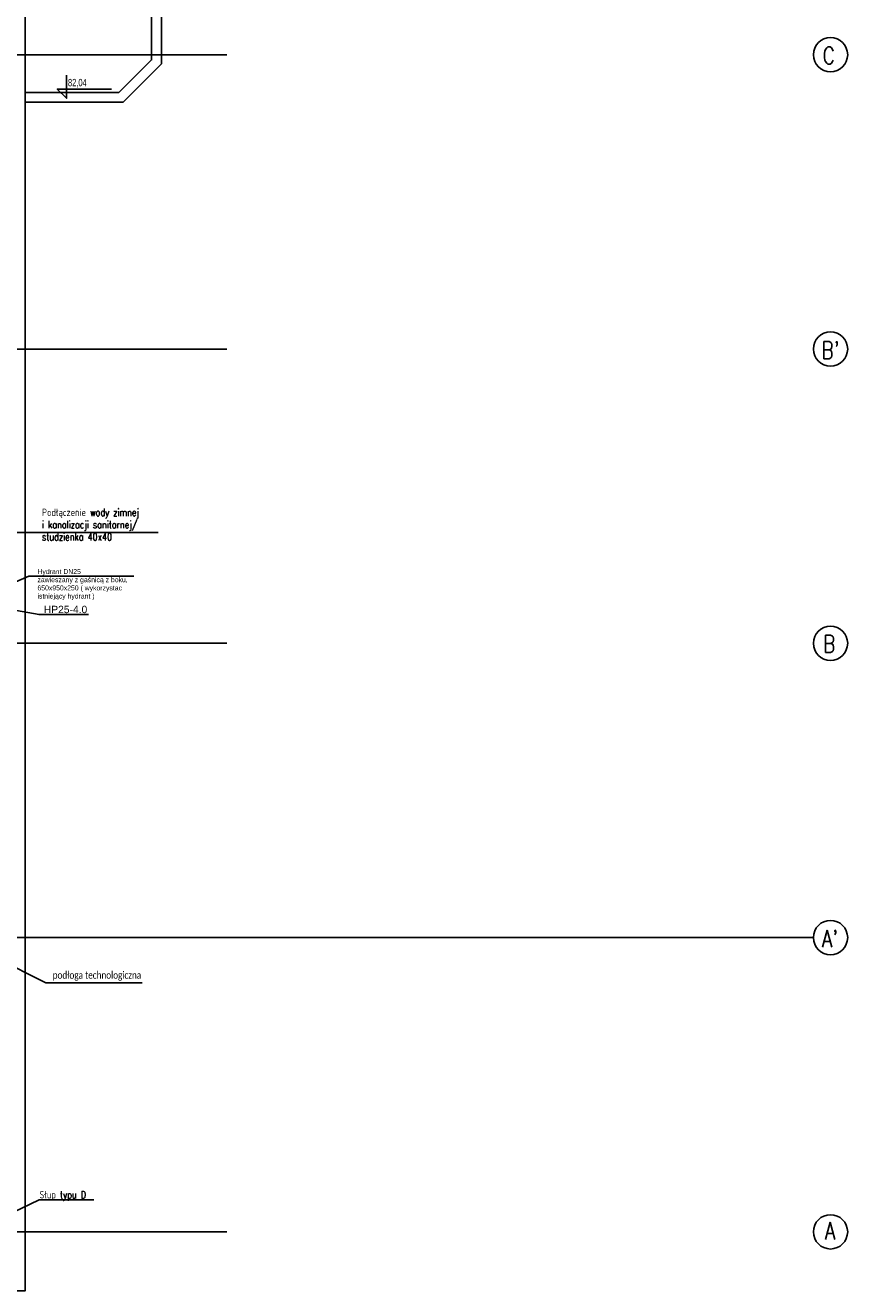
# Model space of a CAD drawing. Header units: centimetres. Extents: x -228435 to 111511, y -89367 to 428125.
# Tile 140 of 219: x 14360 to 31125, y 3800 to 29600. Entities that reach past the tile are written whole.
import ezdxf

# ---------------------------------------------------------------- set-up
doc = ezdxf.new("R2010")
doc.units = ezdxf.units.CM
doc.header["$LTSCALE"] = 50
doc.linetypes.add('DASHDOT2', pattern=[12.7, 6.35, -3.175, 0, -3.175])
for name, color, linetype in [('ARCH_INFO_KOTY_WYSOKOŚCIOWE_IST', 8, 'Continuous'), ('ARCH_INFO_OPISY', 8, 'Continuous'), ('ARCH_INFO_OSIE_IST', 8, 'DASHDOT2'), ('ARCH_INFO_OSIE_OPISY_IST', 8, 'Continuous'), ('ARCH_PRZEKROJOWE_IST', 8, 'Continuous'), ('ARCH_WIDOK_IST', 8, 'Continuous'), ('bgde_ opis hydranty', 8, 'Continuous'), ('KJP_HYDRANTY', 8, 'Continuous'), ('Osie rzutów$0$ARCH_INFO_OSIE_OPISY_IST', 8, 'Continuous')]:
    doc.layers.add(name, color=color, linetype=linetype)
doc.styles.add('Arial', font='ARIAL.TTF')
doc.styles.add('Dimensions', font='ARIAL.TTF', dxfattribs={"width": 0.7})
doc.styles.add('ROMANS-250-CM', font='romans.shx', dxfattribs={"width": 0.8, "height": 50})
doc.styles.add('ROMANS-50-CM', font='romans.shx', dxfattribs={"width": 0.8, "height": 10})
doc.dimstyles.new('ISO-25', dxfattribs={"dimtxt": 2.5, "dimasz": 2.5, "dimexe": 1.25, "dimexo": 0.625, "dimtad": 1, "dimtxsty": 'Standard', "dimcen": 2.5, "dimadec": 0, "dimazin": 0, "dimtfac": 1, "dimtmove": 0, "dimatfit": 3, "dimfxl": 0, "dimarcsym": 0})

# ---------------------------------------------------------------- blocks, each defined once
blk = doc.blocks.new('Osie rzutów')
at = {"layer": 'ARCH_INFO_OSIE_IST', "ltscale": 10}
for p, q in [((4436, 7400), (15156.5, 7400)), ((4436, 6800), (15156.5, 6800)), ((4436, 6200), (15156.5, 6200)), ((4436, 5600), (15156.5, 5600)), ((15156.5, 5600), (12415.5, 5600)), ((4436, 5000), (15156.5, 5000))]:
    blk.add_line(p, q, dxfattribs=at)
at = {"layer": 'ARCH_INFO_OSIE_OPISY_IST'}
for centre in [(15191.5, 7400), (15191.5, 6800), (15191.5, 6200), (15191.5, 5600), (15191.5, 5000)]:
    blk.add_circle(centre, 35, dxfattribs=at)
at = {"layer": 'ARCH_INFO_OSIE_OPISY_IST', "style": 'ROMANS-250-CM', "width": 0.8}
for s, p in [('C', (15175.4, 7380.9)), ("B'", (15172.9, 6780)), ('B', (15176.2, 6181.3)), ("A'", (15173.7, 5580.3)), ('A', (15179.9, 4984.7))]:
    blk.add_text(s, height=35, dxfattribs=at).set_placement(p)

msp = doc.modelspace()

# ---------------------------------------------------------------- linework, layer by layer
at = {"layer": 'ARCH_INFO_KOTY_WYSOKOŚCIOWE_IST', "elevation": 630}
msp.add_lwpolyline([(15200.30799, 28580.578), (15200.30799, 28112.14432), (15012.80799, 28299.64432), (16118.00002, 28299.64432)], dxfattribs=at)
at = {"layer": 'ARCH_PRZEKROJOWE_IST', "ltscale": 4, "elevation": 630}
msp.add_lwpolyline([(14085, 3800), (14360, 3800), (14360.02203, 35000), (15360.02203, 36000), (14360.02203, 37000), (13810.02203, 37000)], dxfattribs=at)
at = {"layer": 'ARCH_WIDOK_IST', "elevation": 630}
msp.add_lwpolyline([(17135, 31500), (17135, 28812.77209), (16352.22791, 28030), (14360.01711, 28030), (14360.01725, 28230), (16269.3852, 28230), (16935, 28895.6148), (16935, 31500)], close=True, dxfattribs=at)
at = {"layer": 'bgde_ opis hydranty', "ltscale": 1.5, "elevation": 930}
msp.add_lwpolyline([(16571.6658, 18371.64773), (14433.61323, 18371.64773), (13210, 17840)], dxfattribs=at)
at = {"layer": 'KJP_HYDRANTY', "elevation": -5670}
msp.add_lwpolyline([(15646.3112, 17583.62205), (14639.37638, 17583.62205), (13210, 17840)], dxfattribs=at)

# ---------------------------------------------------------------- block references
at = {"layer": 'Osie rzutów$0$ARCH_INFO_OSIE_OPISY_IST', "xscale": 10, "yscale": 10, "zscale": 10}
msp.add_blockref('Osie rzutów', (-121140, -45000, 630), dxfattribs=at)

# ---------------------------------------------------------------- texts
at = {"layer": 'ARCH_INFO_KOTY_WYSOKOŚCIOWE_IST', "insert": (15420.82045, 28417.90703, 630), "char_height": 150, "attachment_point": 5, "style": 'Dimensions'}
msp.add_mtext('82,04', dxfattribs=at)
at = {"layer": 'ARCH_INFO_OPISY', "char_height": 150, "width": 6265.3267976, "attachment_point": 1, "style": 'ROMANS-50-CM'}
for s, insert in [('Podłączenie wody zimnej\\Pi kanalizacji sanitarnej/\\Pstudzienka 40x40', (14698.62142, 19744.86337, 630)), ('{\\fCalibri|b0|i0|c238|p34;podłoga technologiczna}', (14918.68784, 10310.17424, 6930)), ('Słup typu D', (14649.06788, 5832.05315, 630))]:
    msp.add_mtext(s, dxfattribs=dict(at, insert=insert))
at = {"layer": 'bgde_ opis hydranty', "ltscale": 1.5, "insert": (14607.68761, 18512.22387, 10347), "char_height": 100, "width": 2299.2372347, "attachment_point": 1, "style": 'Arial'}
msp.add_mtext('Hydrant DN25^Jzawieszany z gaśnicą z boku, 650x950x250 ( wykorzystac istniejący hydrant )', dxfattribs=at)
at = {"layer": 'KJP_HYDRANTY', "insert": (15180.11555, 17688.64172, 9555), "char_height": 150, "width": 2356.9744909, "attachment_point": 5, "style": 'Arial'}
msp.add_mtext('HP25-4.0', dxfattribs=at)

# ---------------------------------------------------------------- leaders
at = {"layer": 'ARCH_INFO_OPISY'}
for points in [[(10285, 17350, 630), (14118.06724, 19257.31506, 630), (17070.2533, 19257.31506, 630)], [(12652.64703, 11147.5, 6930), (14777.11534, 10079.92089, 6930), (16742.93939, 10079.92089, 6930)], [(13710, 5210, 630), (14643.4945, 5649.2986, 630), (15755.14373, 5649.2986, 630)]]:
    msp.add_leader(points, dimstyle='ISO-25', override={"dimscale": 5, "dimasz": 2, "dimtad": 0, "dimldrblk": 'Dot'}, dxfattribs=at)

doc.saveas('drawing.dxf')
